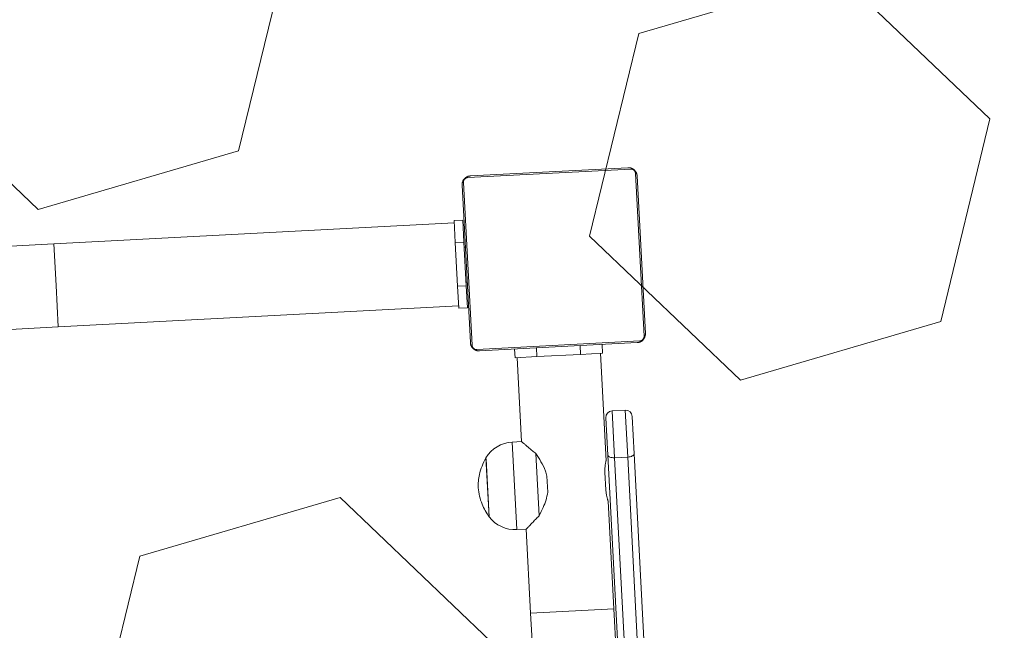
# Model space of a CAD drawing. Header units: millimetres. Extents: x 2943 to 3105, y 1618 to 1828.
# Tile 45 of 81: x 3010.623 to 3011.072, y 1762.378 to 1762.657. Entities that reach past the tile are written whole.
import ezdxf

# ---------------------------------------------------------------- set-up
doc = ezdxf.new("R2010")
doc.units = ezdxf.units.MM
doc.linetypes.add('1.4_0.7', pattern=[2.1, 1.4, -0.7])
for name, color, linetype, lineweight in [('1 poly easy', 76, '1.4_0.7', 9), ('1_urządzenie', 7, 'Continuous', 9), ('wymiary', 7, 'Continuous', 9)]:
    doc.layers.add(name, color=color, linetype=linetype, lineweight=lineweight)
picture_1 = doc.add_image_def('image1.jpg', size_in_pixel=(9921, 7015))

msp = doc.modelspace()

# ---------------------------------------------------------------- hatches: boundary and pattern name
at = {"layer": '1 poly easy'}
h = msp.add_hatch(dxfattribs=at)
h.set_pattern_fill('HEX', color=256, scale=0.03, angle=-43.6733)
h.set_pattern_definition([(316.3266854, (-370.3121, 1244.69912), (0.113924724, 0.119326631), [0.09525, -0.1905]), (76.3266854, (-370.3121, 1244.69912), (-0.1603022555, 0.0389983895), [0.09525, -0.1905]), (16.3266854, (-370.2432, 1244.63335), (-0.046377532, 0.15832502), [0.09525, -0.1905])])
h.paths.add_polyline_path([(3012.95163, 1765.25241), (3013.0911, 1759.25404), (3004.09353, 1759.04483), (3003.95406, 1765.04321)])

# ---------------------------------------------------------------- linework, layer by layer
at = {"layer": '1_urządzenie', "linetype": 'Continuous'}
for p, q in [((3010.90173, 1762.589), (3010.82735, 1762.58509)), ((3010.82855, 1762.58585), (3010.90045, 1762.58962)), ((3010.90781, 1762.51266), (3010.9039, 1762.58704)), ((3010.82854, 1762.50974), (3010.82477, 1762.58164)), ((3010.82539, 1762.58292), (3010.8293, 1762.50854)), ((3010.90466, 1762.58584), (3010.90843, 1762.51393)), ((3010.82116, 1762.56443), (3010.63844, 1762.55484)), ((3010.82111, 1762.56543), (3010.82511, 1762.56564)), ((3010.82164, 1762.55544), (3010.82111, 1762.56543)), ((3010.82563, 1762.55565), (3010.82511, 1762.56564)), ((3010.63844, 1762.55484), (3010.60518, 1762.55309)), ((3010.63844, 1762.55484), (3010.63944, 1762.53586)), ((3010.82164, 1762.55544), (3010.82563, 1762.55565)), ((3010.82268, 1762.53547), (3010.82164, 1762.55544)), ((3010.82668, 1762.53568), (3010.82563, 1762.55565)), ((3010.82625, 1762.55337), (3010.82575, 1762.55335)), ((3010.82659, 1762.53737), (3010.82709, 1762.5374)), ((3010.63944, 1762.53586), (3010.64043, 1762.51689)), ((3010.82268, 1762.53547), (3010.82668, 1762.53568)), ((3010.82321, 1762.52548), (3010.82268, 1762.53547)), ((3010.8272, 1762.52569), (3010.82668, 1762.53568)), ((3010.64043, 1762.51689), (3010.82316, 1762.52648)), ((3010.82321, 1762.52548), (3010.8272, 1762.52569)), ((3010.60717, 1762.51514), (3010.64043, 1762.51689)), ((3010.83147, 1762.50658), (3010.90585, 1762.51048)), ((3010.90465, 1762.50973), (3010.83275, 1762.50596)), ((3010.84872, 1762.50679), (3010.84893, 1762.5028)), ((3010.85871, 1762.50732), (3010.85892, 1762.50332)), ((3010.87868, 1762.50837), (3010.87889, 1762.50437)), ((3010.88867, 1762.50889), (3010.88888, 1762.5049)), ((3010.84893, 1762.5028), (3010.85892, 1762.50332)), ((3010.84993, 1762.50285), (3010.85194, 1762.46452)), ((3010.85892, 1762.50332), (3010.87889, 1762.50437)), ((3010.87889, 1762.50437), (3010.88888, 1762.5049)), ((3010.89046, 1762.45576), (3010.88788, 1762.50484)), ((3010.89326, 1762.47857), (3010.89926, 1762.47889)), ((3010.89326, 1762.47857), (3010.89439, 1762.45716)), ((3010.90038, 1762.45748), (3010.89926, 1762.47889)), ((3010.89132, 1762.45829), (3010.89043, 1762.47542)), ((3010.90241, 1762.47605), (3010.90331, 1762.45892)), ((3010.85194, 1762.46452), (3010.84765, 1762.46429)), ((3010.84765, 1762.46429), (3010.84975, 1762.42435)), ((3010.83565, 1762.45715), (3010.83568, 1762.45654)), ((3010.83706, 1762.43019), (3010.83565, 1762.45715)), ((3010.83568, 1762.45654), (3010.83706, 1762.43019)), ((3010.85995, 1762.43067), (3010.85846, 1762.45907)), ((3010.91437, 1762.01926), (3010.89132, 1762.45829)), ((3010.90038, 1762.45748), (3010.89439, 1762.45716)), ((3010.89439, 1762.45716), (3010.91742, 1762.01839)), ((3010.92341, 1762.0187), (3010.90038, 1762.45748)), ((3010.90331, 1762.45892), (3010.92635, 1762.01988)), ((3010.86352, 1762.44879), (3010.8639, 1762.44143)), ((3010.88999, 1762.45049), (3010.89041, 1762.4425)), ((3010.894, 1762.38823), (3010.89142, 1762.43731)), ((3010.84975, 1762.42435), (3010.85404, 1762.42457)), ((3010.85404, 1762.42457), (3010.85605, 1762.38624)), ((3010.894, 1762.38823), (3010.85605, 1762.38624)), ((3010.89535, 1762.36261), (3010.894, 1762.38823)), ((3010.85605, 1762.38624), (3010.8574, 1762.36062))]:
    msp.add_line(p, q, dxfattribs=at)
at = {"layer": '1_urządzenie', "linetype": 'Continuous', "flags": 128}
for points in [[(3010.89132, 1762.45829), (3010.8914, 1762.45804), (3010.89158, 1762.45781), (3010.89187, 1762.4576), (3010.89225, 1762.45743), (3010.89271, 1762.45729), (3010.89324, 1762.4572), (3010.8938, 1762.45716), (3010.89439, 1762.45716)], [(3010.90038, 1762.45748), (3010.90096, 1762.45753), (3010.90152, 1762.45764), (3010.90203, 1762.45778), (3010.90248, 1762.45797), (3010.90284, 1762.45818), (3010.90311, 1762.45842), (3010.90326, 1762.45867), (3010.90331, 1762.45892)]]:
    msp.add_lwpolyline(points, dxfattribs=at)
at = {"layer": '1_urządzenie', "linetype": 'Continuous'}
for centre, radius, start, end in [((3010.89342, 1762.47558), 0.003, 93.0049, 183.0049), ((3010.89941, 1762.47589), 0.003, 3.0049, 93.0049), ((3010.84844, 1762.44931), 0.015, 93.0049, 148.4868), ((3010.84896, 1762.43933), 0.015, 217.523, 273.0049)]:
    msp.add_arc(centre, radius, start, end, dxfattribs=at)
for points, knots in [([(3010.90045, 1762.58962), (3010.90059, 1762.58962), (3010.90085, 1762.58963), (3010.90128, 1762.58958), (3010.90173, 1762.58949), (3010.90215, 1762.58935), (3010.90252, 1762.58917), (3010.90281, 1762.58901), (3010.90306, 1762.58883), (3010.90329, 1762.58865), (3010.9035, 1762.58845), (3010.90371, 1762.58822), (3010.90392, 1762.58795), (3010.90411, 1762.58766), (3010.90427, 1762.58737), (3010.90439, 1762.58708), (3010.9045, 1762.58678), (3010.90458, 1762.58646), (3010.90463, 1762.58615), (3010.90465, 1762.58594), (3010.90466, 1762.58584)], [0, 0, 0, 0, 0.071127, 0.142958, 0.220441, 0.299448, 0.351971, 0.405225, 0.4471, 0.489427, 0.531632, 0.574316, 0.62812, 0.682791, 0.731145, 0.77996, 0.833942, 0.888372, 0.944016, 1, 1, 1, 1]), ([(3010.9039, 1762.58704), (3010.9039, 1762.58709), (3010.90389, 1762.58719), (3010.90387, 1762.58735), (3010.90383, 1762.58748), (3010.9038, 1762.5876), (3010.90376, 1762.5877), (3010.9037, 1762.58783), (3010.90364, 1762.58795), (3010.90356, 1762.58808), (3010.90349, 1762.58818), (3010.90339, 1762.58831), (3010.90329, 1762.5884), (3010.90318, 1762.58851), (3010.90308, 1762.58859), (3010.90297, 1762.58866), (3010.90288, 1762.58872), (3010.90279, 1762.58876), (3010.90271, 1762.5888), (3010.90262, 1762.58885), (3010.90251, 1762.58889), (3010.90239, 1762.58893), (3010.90227, 1762.58896), (3010.90215, 1762.58898), (3010.90204, 1762.58899), (3010.90193, 1762.589), (3010.90183, 1762.589), (3010.90176, 1762.589), (3010.90173, 1762.589)], [0, 0, 0, 0, 0.060585, 0.121368, 0.183, 0.214013, 0.2451, 0.292733, 0.340892, 0.364698, 0.413046, 0.437729, 0.486173, 0.508682, 0.543692, 0.579675, 0.603371, 0.627261, 0.651393, 0.675825, 0.715431, 0.755354, 0.796013, 0.836842, 0.877431, 0.918113, 0.959026, 1, 1, 1, 1]), ([(3010.82477, 1762.58164), (3010.82476, 1762.58177), (3010.82476, 1762.58204), (3010.8248, 1762.58247), (3010.8249, 1762.58292), (3010.82504, 1762.58334), (3010.82521, 1762.58371), (3010.82538, 1762.58399), (3010.82556, 1762.58425), (3010.82574, 1762.58448), (3010.82594, 1762.58469), (3010.82617, 1762.5849), (3010.82644, 1762.58511), (3010.82673, 1762.5853), (3010.82702, 1762.58545), (3010.82731, 1762.58558), (3010.82761, 1762.58569), (3010.82792, 1762.58577), (3010.82824, 1762.58582), (3010.82845, 1762.58584), (3010.82855, 1762.58585)], [0, 0, 0, 0, 0.071127, 0.142958, 0.220441, 0.299448, 0.351971, 0.405225, 0.4471, 0.489427, 0.531632, 0.574316, 0.62812, 0.682791, 0.731145, 0.77996, 0.833942, 0.888372, 0.944016, 1, 1, 1, 1]), ([(3010.82735, 1762.58509), (3010.82714, 1762.58507), (3010.82685, 1762.58503), (3010.82641, 1762.58482), (3010.82613, 1762.58463), (3010.82589, 1762.58439), (3010.82569, 1762.58412), (3010.8255, 1762.58375), (3010.82539, 1762.58333), (3010.82539, 1762.58305), (3010.82539, 1762.58292)], [0, 0, 0, 0, 0.244996, 0.340931, 0.437639, 0.508581, 0.579548, 0.675598, 0.836538, 1, 1, 1, 1]), ([(3010.83275, 1762.50596), (3010.83261, 1762.50595), (3010.83234, 1762.50595), (3010.83192, 1762.50599), (3010.83146, 1762.50609), (3010.83104, 1762.50623), (3010.83068, 1762.5064), (3010.83039, 1762.50657), (3010.83014, 1762.50675), (3010.82991, 1762.50693), (3010.8297, 1762.50713), (3010.82948, 1762.50736), (3010.82927, 1762.50763), (3010.82909, 1762.50792), (3010.82893, 1762.5082), (3010.82881, 1762.50849), (3010.8287, 1762.5088), (3010.82862, 1762.50911), (3010.82856, 1762.50943), (3010.82855, 1762.50964), (3010.82854, 1762.50974)], [0, 0, 0, 0, 0.071127, 0.142958, 0.220441, 0.299448, 0.351971, 0.405225, 0.4471, 0.489427, 0.531632, 0.574316, 0.62812, 0.682791, 0.731145, 0.77996, 0.833942, 0.888372, 0.944016, 1, 1, 1, 1]), ([(3010.90843, 1762.51393), (3010.90843, 1762.5138), (3010.90844, 1762.51353), (3010.9084, 1762.5131), (3010.9083, 1762.51265), (3010.90816, 1762.51223), (3010.90799, 1762.51187), (3010.90782, 1762.51158), (3010.90764, 1762.51132), (3010.90746, 1762.5111), (3010.90726, 1762.51089), (3010.90703, 1762.51067), (3010.90676, 1762.51046), (3010.90647, 1762.51027), (3010.90618, 1762.51012), (3010.90589, 1762.50999), (3010.90559, 1762.50989), (3010.90527, 1762.50981), (3010.90496, 1762.50975), (3010.90475, 1762.50974), (3010.90465, 1762.50973)], [0, 0, 0, 0, 0.071127, 0.142958, 0.220441, 0.299448, 0.351971, 0.405225, 0.4471, 0.489427, 0.531632, 0.574316, 0.62812, 0.682791, 0.731145, 0.77996, 0.833942, 0.888372, 0.944016, 1, 1, 1, 1]), ([(3010.90585, 1762.51048), (3010.90606, 1762.51051), (3010.90635, 1762.51054), (3010.90678, 1762.51075), (3010.90707, 1762.51095), (3010.90731, 1762.51119), (3010.90751, 1762.51146), (3010.9077, 1762.51183), (3010.90781, 1762.51225), (3010.90781, 1762.51252), (3010.90781, 1762.51266)], [0, 0, 0, 0, 0.244996, 0.340931, 0.437639, 0.508581, 0.579548, 0.675598, 0.836538, 1, 1, 1, 1]), ([(3010.8293, 1762.50854), (3010.82932, 1762.50833), (3010.82935, 1762.50804), (3010.82956, 1762.5076), (3010.82976, 1762.50732), (3010.83, 1762.50708), (3010.83027, 1762.50688), (3010.83064, 1762.50669), (3010.83106, 1762.50658), (3010.83133, 1762.50658), (3010.83147, 1762.50658)], [0, 0, 0, 0, 0.244996, 0.340931, 0.437639, 0.508581, 0.579548, 0.675598, 0.836538, 1, 1, 1, 1]), ([(3010.85195, 1762.46451), (3010.85195, 1762.46451), (3010.85196, 1762.46451), (3010.85207, 1762.46441), (3010.85231, 1762.4642), (3010.85269, 1762.46388), (3010.85321, 1762.46344), (3010.85367, 1762.46305), (3010.85419, 1762.4626), (3010.85478, 1762.46211), (3010.85543, 1762.46157), (3010.85612, 1762.46099), (3010.85686, 1762.46038), (3010.85764, 1762.45974), (3010.85819, 1762.4593), (3010.85846, 1762.45907)], [0, 0, 0, 0, 0.055695, 0.132254, 0.199551, 0.336213, 0.405654, 0.478026, 0.550786, 0.624635, 0.698811, 0.773485, 0.848425, 0.924102, 1, 1, 1, 1]), ([(3010.83565, 1762.45715), (3010.83502, 1762.45589), (3010.83379, 1762.45343), (3010.8327, 1762.44981), (3010.83212, 1762.44648), (3010.83208, 1762.44445), (3010.83206, 1762.44345)], [0, 0, 0, 0, 0.2950113, 0.5752691, 0.7889052, 1, 1, 1, 1]), ([(3010.85846, 1762.45907), (3010.85925, 1762.45785), (3010.86084, 1762.45537), (3010.8626, 1762.45185), (3010.86329, 1762.44955), (3010.86352, 1762.44879)], [0, 0, 0, 0, 0.39354, 0.798685, 1, 1, 1, 1]), ([(3010.89045, 1762.45576), (3010.89045, 1762.45576), (3010.89045, 1762.45576), (3010.89042, 1762.45561), (3010.89036, 1762.45533), (3010.89028, 1762.45491), (3010.89019, 1762.45437), (3010.8901, 1762.45371), (3010.89002, 1762.45296), (3010.88997, 1762.45212), (3010.88996, 1762.45129), (3010.88998, 1762.45074), (3010.88999, 1762.45049)], [0, 0, 0, 0, 0.062013, 0.163839, 0.268565, 0.371532, 0.477302, 0.583602, 0.692936, 0.799851, 0.910067, 1, 1, 1, 1]), ([(3010.83206, 1762.44345), (3010.83223, 1762.44217), (3010.83258, 1762.4396), (3010.83377, 1762.43612), (3010.83527, 1762.43296), (3010.83646, 1762.43113), (3010.83706, 1762.43019)], [0, 0, 0, 0, 0.2688809, 0.5432416, 0.7667149, 1, 1, 1, 1]), ([(3010.89041, 1762.4425), (3010.89042, 1762.44233), (3010.89045, 1762.44188), (3010.89053, 1762.44115), (3010.89065, 1762.44035), (3010.89079, 1762.43961), (3010.89095, 1762.43893), (3010.8911, 1762.43835), (3010.89124, 1762.43787), (3010.89135, 1762.43753), (3010.89141, 1762.43733), (3010.89142, 1762.43731), (3010.89142, 1762.43731)], [0, 0, 0, 0, 0.062422, 0.163996, 0.268454, 0.371326, 0.476985, 0.583403, 0.692869, 0.79969, 0.909801, 1, 1, 1, 1]), ([(3010.8639, 1762.44143), (3010.86366, 1762.44024), (3010.86316, 1762.43782), (3010.86173, 1762.4342), (3010.86058, 1762.43191), (3010.85995, 1762.43067)], [0, 0, 0, 0, 0.306665, 0.622034, 1, 1, 1, 1]), ([(3010.85995, 1762.43067), (3010.85966, 1762.43038), (3010.85908, 1762.4298), (3010.85827, 1762.42897), (3010.85749, 1762.42818), (3010.85677, 1762.42743), (3010.85611, 1762.42674), (3010.85556, 1762.42616), (3010.85511, 1762.42569), (3010.85475, 1762.42532), (3010.85445, 1762.42501), (3010.85423, 1762.42477), (3010.8541, 1762.42463), (3010.85404, 1762.42457), (3010.85405, 1762.42458), (3010.85405, 1762.42458)], [0, 0, 0, 0, 0.087784, 0.175904, 0.264229, 0.353001, 0.443359, 0.534358, 0.607675, 0.681433, 0.756699, 0.832542, 0.90588, 0.979817, 1, 1, 1, 1])]:
    msp.add_open_spline(points, degree=3, knots=knots, dxfattribs=at)

# ---------------------------------------------------------------- pictures from other files: only their frames are drawn
at = {"layer": 'wymiary'}
image = msp.add_image(picture_1, insert=(3104.88971, 1618.26047), size_in_units=(209.9945, 148.48417), rotation=90, dxfattribs=dict(at, fade=54))
image.dxf.flags = 7

doc.saveas('drawing.dxf')
